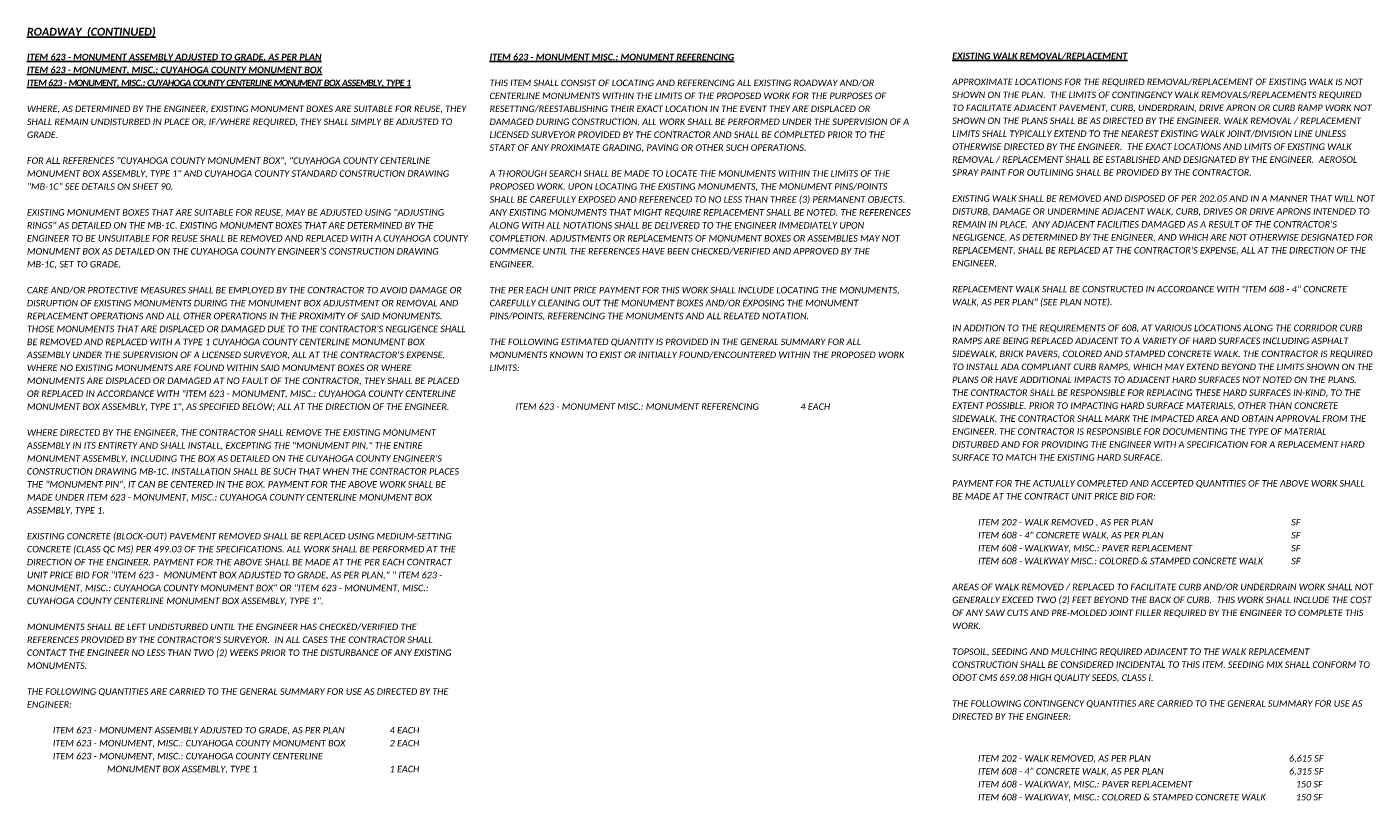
# Model space of a CAD drawing. Header units: feet. Extents: x -2 to 263, y -60 to 29.
# Tile 10 of 17: x 100 to 129, y -45 to -28. Entities that reach past the tile are written whole.
import ezdxf

# ---------------------------------------------------------------- set-up
doc = ezdxf.new("R2010")
doc.units = ezdxf.units.FT
doc.header["$MEASUREMENT"] = 0
doc.layers.add('SH_Text', color=7, linetype='Continuous')
doc.layers.add('TX_P_1', color=7, linetype='Continuous')
doc.styles.add('P_Slanted_Normal', font='calibrii.ttf', dxfattribs={"height": 0.14})
doc.styles.add('P_Slanted_Subtitle', font='calibrii.ttf', dxfattribs={"height": 0.17})

msp = doc.modelspace()

# ---------------------------------------------------------------- texts
at = {"layer": 'SH_Text', "char_height": 0.14, "attachment_point": 1, "line_spacing_factor": 1.2, "style": 'P_Slanted_Normal'}
for s, insert, width in [('THIS ITEM SHALL CONSIST OF LOCATING AND REFERENCING ALL EXISTING ROADWAY AND/OR CENTERLINE MONUMENTS WITHIN THE LIMITS OF THE PROPOSED WORK FOR THE PURPOSES OF RESETTING/REESTABLISHING THEIR EXACT LOCATION IN THE EVENT THEY ARE DISPLACED OR DAMAGED DURING CONSTRUCTION. ALL WORK SHALL BE PERFORMED UNDER THE SUPERVISION OF A LICENSED SURVEYOR PROVIDED BY THE CONTRACTOR AND SHALL BE COMPLETED PRIOR TO THE START OF ANY PROXIMATE GRADING, PAVING OR OTHER SUCH OPERATIONS. \\P\\PA THOROUGH SEARCH SHALL BE MADE TO LOCATE THE MONUMENTS WITHIN THE LIMITS OF THE PROPOSED WORK. UPON LOCATING THE EXISTING MONUMENTS, THE MONUMENT PINS/POINTS SHALL BE CAREFULLY EXPOSED AND REFERENCED TO NO LESS THAN THREE (3) PERMANENT OBJECTS. ANY EXISTING MONUMENTS THAT MIGHT REQUIRE REPLACEMENT SHALL BE NOTED. THE REFERENCES ALONG WITH ALL NOTATIONS SHALL BE DELIVERED TO THE ENGINEER IMMEDIATELY UPON COMPLETION. ADJUSTMENTS OR REPLACEMENTS OF MONUMENT BOXES OR ASSEMBLIES MAY NOT COMMENCE UNTIL THE REFERENCES HAVE BEEN CHECKED/VERIFIED AND APPROVED BY THE ENGINEER. \\P\\PTHE PER EACH UNIT PRICE PAYMENT FOR THIS WORK SHALL INCLUDE LOCATING THE MONUMENTS, CAREFULLY CLEANING OUT THE MONUMENT BOXES AND/OR EXPOSING THE MONUMENT PINS/POINTS, REFERENCING THE MONUMENTS AND ALL RELATED NOTATION. \\P\\PTHE FOLLOWING ESTIMATED QUANTITY IS PROVIDED IN THE GENERAL SUMMARY FOR ALL MONUMENTS KNOWN TO EXIST OR INITIALLY FOUND/ENCOUNTERED WITHIN THE PROPOSED WORK LIMITS: ', (109.5, -29.597), 9.10928), ('APPROXIMATE LOCATIONS FOR THE REQUIRED REMOVAL/REPLACEMENT OF EXISTING WALK IS NOT SHOWN ON THE PLAN.  THE LIMITS OF CONTINGENCY WALK REMOVALS/REPLACEMENTS REQUIRED TO FACILITATE ADJACENT PAVEMENT, CURB, UNDERDRAIN, DRIVE APRON OR CURB RAMP WORK NOT SHOWN ON THE PLANS SHALL BE AS DIRECTED BY THE ENGINEER. WALK REMOVAL / REPLACEMENT LIMITS SHALL TYPICALLY EXTEND TO THE NEAREST EXISTING WALK JOINT/DIVISION LINE UNLESS OTHERWISE DIRECTED BY THE ENGINEER.  THE EXACT LOCATIONS AND LIMITS OF EXISTING WALK REMOVAL / REPLACEMENT SHALL BE ESTABLISHED AND DESIGNATED BY THE ENGINEER.  AEROSOL SPRAY PAINT FOR OUTLINING SHALL BE PROVIDED BY THE CONTRACTOR.\\P\\PEXISTING WALK SHALL BE REMOVED AND DISPOSED OF PER 202.05 AND IN A MANNER THAT WILL NOT DISTURB, DAMAGE OR UNDERMINE ADJACENT WALK, CURB, DRIVES OR DRIVE APRONS INTENDED TO REMAIN IN PLACE.  ANY ADJACENT FACILITIES DAMAGED AS A RESULT OF THE CONTRACTOR\'S NEGLIGENCE, AS DETERMINED BY THE ENGINEER, AND WHICH ARE NOT OTHERWISE DESIGNATED FOR REPLACEMENT, SHALL BE REPLACED AT THE CONTRACTOR\'S EXPENSE, ALL AT THE DIRECTION OF THE ENGINEER.\\P\\PREPLACEMENT WALK SHALL BE CONSTRUCTED IN ACCORDANCE WITH "ITEM 608 - 4" CONCRETE WALK, AS PER PLAN" (SEE PLAN NOTE).\\P\\PIN ADDITION TO THE REQUIREMENTS OF 608, AT VARIOUS LOCATIONS ALONG THE CORRIDOR CURB RAMPS ARE BEING REPLACED ADJACENT TO A VARIETY OF HARD SURFACES INCLUDING ASPHALT SIDEWALK, BRICK PAVERS, COLORED AND STAMPED CONCRETE WALK. THE CONTRACTOR IS REQUIRED TO INSTALL ADA COMPLIANT CURB RAMPS, WHICH MAY EXTEND BEYOND THE LIMITS SHOWN ON THE PLANS OR HAVE ADDITIONAL IMPACTS TO ADJACENT HARD SURFACES NOT NOTED ON THE PLANS. THE CONTRACTOR SHALL BE RESPONSIBLE FOR REPLACING THESE HARD SURFACES IN-KIND, TO THE EXTENT POSSIBLE. PRIOR TO IMPACTING HARD SURFACE MATERIALS, OTHER THAN CONCRETE SIDEWALK, THE CONTRACTOR SHALL MARK THE IMPACTED AREA AND OBTAIN APPROVAL FROM THE ENGINEER. THE CONTRACTOR IS RESPONSIBLE FOR DOCUMENTING THE TYPE OF MATERIAL DISTURBED AND FOR PROVIDING THE ENGINEER WITH A SPECIFICATION FOR A REPLACEMENT HARD SURFACE TO MATCH THE EXISTING HARD SURFACE.\\P\\pxl3;\\P\\pl0;PAYMENT FOR THE ACTUALLY COMPLETED AND ACCEPTED QUANTITIES OF THE ABOVE WORK SHALL BE MADE AT THE CONTRACT UNIT PRICE BID FOR:\\P\\P^IITEM 202 - WALK REMOVED , AS PER PLAN^I^I^I^I^I^I SF\\P^IITEM 608 - 4" CONCRETE WALK, AS PER PLAN^I^I^I^I^I SF\\P^IITEM 608 - WALKWAY, MISC.: PAVER REPLACEMENT^I^I^I^I SF\\P^IITEM 608 - WALKWAY MISC.: COLORED & STAMPED CONCRETE WALK^I SF\\P\\PAREAS OF WALK REMOVED / REPLACED TO FACILITATE CURB AND/OR UNDERDRAIN WORK SHALL NOT GENERALLY EXCEED TWO (2) FEET BEYOND THE BACK OF CURB.  THIS WORK SHALL INCLUDE THE COST OF ANY SAW CUTS AND PRE-MOLDED JOINT FILLER REQUIRED BY THE ENGINEER TO COMPLETE THIS WORK.\\P\\P\\pa0.25;{\\C256;\\c16777215;TOPSOIL, SEEDING AND MULCHING REQUIRED ADJACENT TO THE WALK REPLACEMENT CONSTRUCTION SHALL BE CONSIDERED INCIDENTAL TO THIS ITEM. SEEDING MIX SHALL CONFORM TO ODOT CMS 659.08 HIGH QUALITY SEEDS, CLASS I.}\\P\\pa0;\\PTHE FOLLOWING CONTINGENCY QUANTITIES ARE CARRIED TO THE GENERAL SUMMARY FOR USE AS DIRECTED BY THE ENGINEER:', (119.5, -29.576), 9.10928), ('WHERE, AS DETERMINED BY THE ENGINEER, EXISTING MONUMENT BOXES ARE SUITABLE FOR REUSE, THEY SHALL REMAIN UNDISTURBED IN PLACE OR, IF/WHERE REQUIRED, THEY SHALL SIMPLY BE ADJUSTED TO GRADE.\\P\\PFOR ALL REFERENCES "CUYAHOGA COUNTY MONUMENT BOX", "CUYAHOGA COUNTY CENTERLINE MONUMENT BOX ASSEMBLY, TYPE 1" AND CUYAHOGA COUNTY STANDARD CONSTRUCTION DRAWING "MB-1C" SEE DETAILS ON SHEET {\\C1;90}. \\P\\PEXISTING MONUMENT BOXES THAT ARE SUITABLE FOR REUSE, MAY BE ADJUSTED USING "ADJUSTING RINGS" AS DETAILED ON THE MB-1C. EXISTING MONUMENT BOXES THAT ARE DETERMINED BY THE ENGINEER TO BE UNSUITABLE FOR REUSE SHALL BE REMOVED AND REPLACED WITH A CUYAHOGA COUNTY MONUMENT BOX AS DETAILED ON THE CUYAHOGA COUNTY ENGINEER\'S CONSTRUCTION DRAWING MB-1C, SET TO GRADE.\\P\\PCARE AND/OR PROTECTIVE MEASURES SHALL BE EMPLOYED BY THE CONTRACTOR TO AVOID DAMAGE OR DISRUPTION OF EXISTING MONUMENTS DURING THE MONUMENT BOX ADJUSTMENT OR REMOVAL AND REPLACEMENT OPERATIONS AND ALL OTHER OPERATIONS IN THE PROXIMITY OF SAID MONUMENTS. THOSE MONUMENTS THAT ARE DISPLACED OR DAMAGED DUE TO THE CONTRACTOR\'S NEGLIGENCE SHALL BE REMOVED AND REPLACED WITH A TYPE 1 CUYAHOGA COUNTY CENTERLINE MONUMENT BOX ASSEMBLY UNDER THE SUPERVISION OF A LICENSED SURVEYOR, ALL AT THE CONTRACTOR\'S EXPENSE. WHERE NO EXISTING MONUMENTS ARE FOUND WITHIN SAID MONUMENT BOXES OR WHERE MONUMENTS ARE DISPLACED OR DAMAGED AT NO FAULT OF THE CONTRACTOR, THEY SHALL BE PLACED OR REPLACED IN ACCORDANCE WITH "ITEM 623 - MONUMENT, MISC.: CUYAHOGA COUNTY CENTERLINE MONUMENT BOX ASSEMBLY, TYPE 1", AS SPECIFIED BELOW; ALL AT THE DIRECTION OF THE ENGINEER.\\P\\PWHERE DIRECTED BY THE ENGINEER, THE CONTRACTOR SHALL REMOVE THE EXISTING MONUMENT ASSEMBLY IN ITS ENTIRETY AND SHALL INSTALL, EXCEPTING THE "MONUMENT PIN," THE ENTIRE MONUMENT ASSEMBLY, INCLUDING THE BOX AS DETAILED ON THE CUYAHOGA COUNTY ENGINEER\'S CONSTRUCTION DRAWING MB-1C. INSTALLATION SHALL BE SUCH THAT WHEN THE CONTRACTOR PLACES THE "MONUMENT PIN", IT CAN BE CENTERED IN THE BOX. PAYMENT FOR THE ABOVE WORK SHALL BE MADE UNDER ITEM 623 - MONUMENT, MISC.: CUYAHOGA COUNTY CENTERLINE MONUMENT BOX ASSEMBLY, TYPE 1.\\P\\PEXISTING CONCRETE (BLOCK-OUT) PAVEMENT REMOVED SHALL BE REPLACED USING MEDIUM-SETTING CONCRETE (CLASS QC MS) PER 499.03 OF THE SPECIFICATIONS. ALL WORK SHALL BE PERFORMED AT THE DIRECTION OF THE ENGINEER. PAYMENT FOR THE ABOVE SHALL BE MADE AT THE PER EACH CONTRACT UNIT PRICE BID FOR "ITEM 623 -  MONUMENT BOX ADJUSTED TO GRADE, AS PER PLAN," " ITEM 623 - MONUMENT, MISC.: CUYAHOGA COUNTY MONUMENT BOX" OR "ITEM 623 - MONUMENT, MISC.: CUYAHOGA COUNTY CENTERLINE MONUMENT BOX ASSEMBLY, TYPE 1".\\P\\PMONUMENTS SHALL BE LEFT UNDISTURBED UNTIL THE ENGINEER HAS CHECKED/VERIFIED THE REFERENCES PROVIDED BY THE CONTRACTOR\'S SURVEYOR.  IN ALL CASES THE CONTRACTOR SHALL CONTACT THE ENGINEER NO LESS THAN TWO (2) WEEKS PRIOR TO THE DISTURBANCE OF ANY EXISTING MONUMENTS.\\P\\PTHE FOLLOWING QUANTITIES ARE CARRIED TO THE GENERAL SUMMARY FOR USE AS DIRECTED BY THE ENGINEER:', (99.5, -30.158), 9.51324)]:
    msp.add_mtext(s, dxfattribs=dict(at, insert=insert, width=width))
at = {"layer": 'TX_P_1', "color": 3, "insert": (99.5, -28.476), "char_height": 0.17, "width": 9.5, "attachment_point": 1, "style": 'P_Slanted_Subtitle'}
msp.add_mtext('{\\fCalibri|b1|i1|c0|p34;\\LROADWAY  (CONTINUED)  \\l                 }', dxfattribs=at)
at = {"layer": 'TX_P_1', "color": 3, "char_height": 0.14, "width": 9.5, "attachment_point": 1, "line_spacing_factor": 1.2, "style": 'P_Slanted_Normal'}
for s, insert in [('{\\fCalibri|b1|i1|c0|p34;\\LITEM 623 - MONUMENT ASSEMBLY ADJUSTED TO GRADE, AS PER PLAN\\PITEM 623 - MONUMENT, MISC.: CUYAHOGA COUNTY MONUMENT BOX\\P\\T0.9;ITEM 623 - MONUMENT, MISC.: CUYAHOGA COUNTY CENTERLINE MONUMENT BOX ASSEMBLY, TYPE 1}', (99.5, -29.036)), ('{\\fCalibri|b1|i1|c0|p34;\\LITEM 623 - MONUMENT MISC.: MONUMENT REFERENCING}', (109.5, -29.037)), ('{\\fCalibri|b1|i1|c0|p34;\\LEXISTING WALK REMOVAL/REPLACEMENT}', (119.5, -29.016))]:
    msp.add_mtext(s, dxfattribs=dict(at, insert=insert))
at = {"layer": 'TX_P_1', "char_height": 0.14, "attachment_point": 1, "line_spacing_factor": 1.2, "style": 'P_Slanted_Normal'}
for s, insert, width in [('{\\H0.99999x;\\C142;^IITEM 623 - MONUMENT MISC.: MONUMENT REFERENCING^I^I\\C1;4\\C142; EACH}', (109.5, -36.597), 9.41463), ('{\\C142;^IITEM 623 - MONUMENT ASSEMBLY ADJUSTED TO GRADE, AS PER PLAN^I^I\\C1;4\\C142; EACH\\P^IITEM 623 - MONUMENT, MISC.: CUYAHOGA COUNTY MONUMENT BOX^I^I\\C1;2\\C142; EACH\\P^IITEM 623 - MONUMENT, MISC.: CUYAHOGA COUNTY CENTERLINE \\P^I^I^I MONUMENT BOX ASSEMBLY, TYPE 1^I^I^I^I^I^I\\C1;1\\C142; EACH}', (99.5, -43.596), 9.5), ('{\\C142;^IITEM 202 - WALK REMOVED, AS PER PLAN^I^I^I^I^I^I\\C1;6,615\\C142; SF\\P^IITEM 608 - 4" CONCRETE WALK, AS PER PLAN^I^I^I^I^I\\C1;6,315\\C142; SF\\P^IITEM 608 - WALKWAY, MISC.: PAVER REPLACEMENT^I^I   ^I^I   \\C1;150\\C142; SF\\P^IITEM 608 - WALKWAY, MISC.: COLORED & STAMPED CONCRETE WALK^I   \\C1;150\\C142; SF}', (119.5, -44.204), 9.41463)]:
    msp.add_mtext(s, dxfattribs=dict(at, insert=insert, width=width))

doc.saveas('drawing.dxf')
